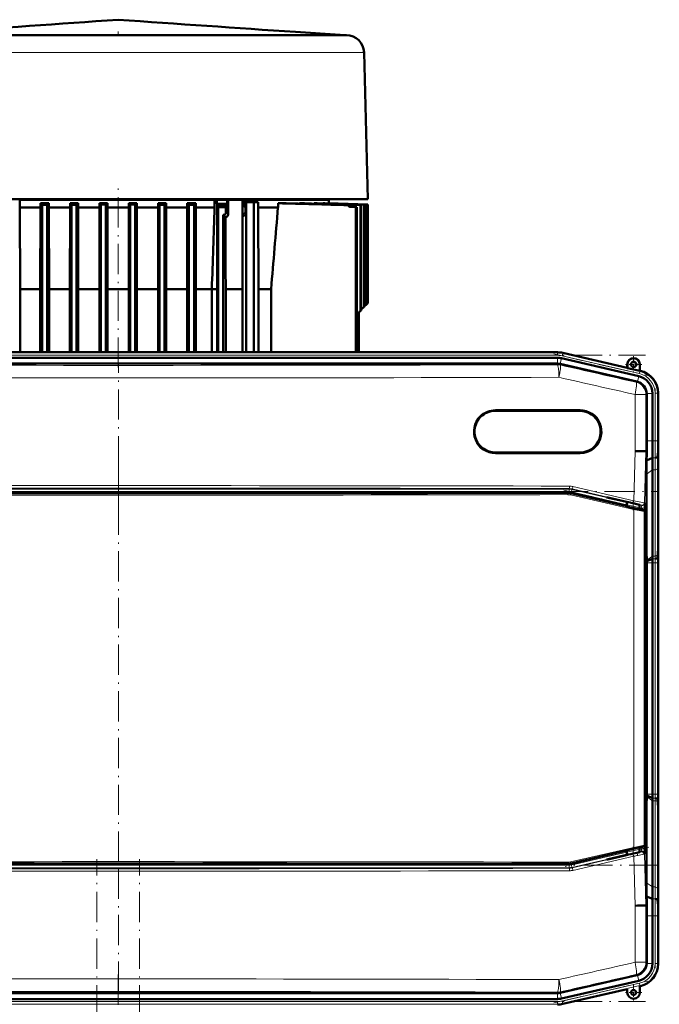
# Model space of a CAD drawing. Extents: x -1976 to 2357, y -1746 to 636.
# Tile 6 of 55: x -1494 to -1241, y 246 to 636. Entities that reach past the tile are written whole.
import ezdxf

# ---------------------------------------------------------------- set-up
doc = ezdxf.new("R2010")
doc.units = 0
doc.linetypes.add('DASHDOT', pattern=[18.5, 12, -3, 0.5, -3])

msp = doc.modelspace()

# ---------------------------------------------------------------- linework, layer by layer
at = {"color": 7, "lineweight": 50}
for p, q in [((-1462.17, 630.19), (-1522.07, 630.19)), ((-1393.15, 630.19), (-1462.17, 630.19)), ((-1382.02, 630.19), (-1393.15, 630.19)), ((-1384.87, 631.5), (-1365.19, 630.19)), ((-1378.33, 630.19), (-1382.02, 630.19)), ((-1365.49, 630.19), (-1378.33, 630.19)), ((-1364.71, 630.19), (-1365.49, 630.19)), ((-1357.71, 623.37), (-1356.19, 565.19)), ((-1503.68, 565.19), (-1455.19, 565.19)), ((-1494.09, 564.99), (-1494.3, 564.99)), ((-1494.09, 561.99), (-1494.09, 564.99)), ((-1494.09, 564.99), (-1417.05, 564.99)), ((-1494.01, 529.62), (-1494.09, 561.99)), ((-1485.94, 561.99), (-1494.09, 561.99)), ((-1486.02, 529.62), (-1485.94, 561.99)), ((-1485.94, 561.99), (-1485.94, 563.62)), ((-1482.59, 563.62), (-1485.94, 563.62)), ((-1485.25, 562.98), (-1483.25, 562.99)), ((-1485.25, 562.98), (-1485.25, 504.54)), ((-1482.59, 563.62), (-1483.25, 562.99)), ((-1483.25, 562.99), (-1483.25, 504.54)), ((-1482.59, 561.99), (-1482.59, 563.62)), ((-1482.52, 529.62), (-1482.59, 561.99)), ((-1474.22, 561.99), (-1482.59, 561.99)), ((-1474.29, 529.62), (-1474.22, 561.99)), ((-1474.22, 561.99), (-1474.22, 563.62)), ((-1474.22, 563.62), (-1473.62, 563.04)), ((-1471.05, 563.62), (-1474.22, 563.62)), ((-1473.62, 563.04), (-1471.62, 563.05)), ((-1473.62, 563.04), (-1473.62, 504.54)), ((-1471.05, 563.62), (-1471.62, 563.05)), ((-1471.62, 563.05), (-1471.62, 504.54)), ((-1471.05, 561.99), (-1471.05, 563.62)), ((-1470.97, 529.62), (-1471.05, 561.99)), ((-1462.55, 561.99), (-1471.05, 561.99)), ((-1462.57, 550.66), (-1462.55, 561.99)), ((-1462.55, 563.62), (-1462, 563.08)), ((-1462.55, 561.99), (-1462.55, 563.62)), ((-1459.46, 563.62), (-1462.55, 563.62)), ((-1462, 563.08), (-1460, 563.08)), ((-1462, 563.08), (-1462, 504.54)), ((-1459.46, 563.62), (-1460, 563.08)), ((-1460, 563.08), (-1460, 504.54)), ((-1459.46, 561.99), (-1459.46, 563.62)), ((-1459.43, 550.66), (-1459.46, 561.99)), ((-1450.92, 561.99), (-1459.46, 561.99)), ((-1455.19, 565.19), (-1406.69, 565.19)), ((-1450.99, 529.62), (-1450.92, 561.99)), ((-1450.92, 563.62), (-1450.37, 563.08)), ((-1450.92, 561.99), (-1450.92, 563.62)), ((-1447.82, 563.62), (-1450.92, 563.62)), ((-1450.37, 563.08), (-1448.37, 563.08)), ((-1450.37, 563.08), (-1450.37, 504.54)), ((-1447.82, 563.62), (-1448.37, 563.08)), ((-1448.37, 563.08), (-1448.37, 504.54)), ((-1447.82, 561.99), (-1447.82, 563.62)), ((-1447.75, 529.62), (-1447.82, 561.99)), ((-1439.33, 561.99), (-1447.82, 561.99)), ((-1439.35, 550.66), (-1439.33, 561.99)), ((-1439.33, 563.62), (-1438.75, 563.05)), ((-1439.33, 561.99), (-1439.33, 563.62)), ((-1436.15, 563.62), (-1439.33, 563.62)), ((-1438.75, 563.05), (-1438.75, 504.54)), ((-1438.75, 563.05), (-1436.75, 563.04)), ((-1436.15, 563.62), (-1436.75, 563.04)), ((-1436.75, 563.04), (-1436.75, 504.54)), ((-1436.15, 561.99), (-1436.15, 563.62)), ((-1436.13, 550.66), (-1436.15, 561.99)), ((-1427.78, 561.99), (-1436.15, 561.99)), ((-1427.81, 550.66), (-1427.78, 561.99)), ((-1427.78, 563.62), (-1427.12, 562.99)), ((-1427.78, 561.99), (-1427.78, 563.62)), ((-1424.43, 563.62), (-1427.78, 563.62)), ((-1425.12, 562.98), (-1427.12, 562.99)), ((-1427.12, 562.99), (-1427.12, 504.54)), ((-1425.12, 562.98), (-1425.12, 504.54)), ((-1424.43, 561.99), (-1424.43, 563.62)), ((-1424.4, 550.66), (-1424.43, 561.99)), ((-1417, 561.99), (-1424.43, 561.99)), ((-1417.05, 564.99), (-1417, 561.99)), ((-1417.05, 564.99), (-1416.2, 564.99)), ((-1416.2, 564.99), (-1416.07, 564.99)), ((-1416.07, 564.99), (-1416.07, 563.43)), ((-1416.07, 564.99), (-1411.92, 564.99)), ((-1416.07, 563.43), (-1415.6, 563)), ((-1411.92, 563.36), (-1416.07, 563.43)), ((-1412.37, 562.97), (-1415.6, 563)), ((-1415.57, 562.15), (-1415.5, 562.08)), ((-1412.47, 562.08), (-1415.5, 562.08)), ((-1415.5, 562.08), (-1415.5, 504.54)), ((-1412.47, 562.08), (-1412.4, 562.15)), ((-1412.47, 560.02), (-1412.47, 562.08)), ((-1411.92, 563.36), (-1411.92, 564.99)), ((-1411.92, 564.99), (-1411.62, 564.99)), ((-1411.62, 564.99), (-1405.89, 564.99)), ((-1411.62, 564.99), (-1411.6, 559.15)), ((-1406.69, 565.19), (-1388.19, 565.19)), ((-1405.89, 564.99), (-1405.91, 559.03)), ((-1405.89, 564.99), (-1405.51, 564.99)), ((-1405.51, 564.99), (-1405.51, 563.29)), ((-1405.51, 564.99), (-1401.23, 564.99)), ((-1405.51, 563.29), (-1405.25, 563.29)), ((-1405.25, 563.99), (-1404.4, 563.99)), ((-1405.25, 563.99), (-1405.25, 563.29)), ((-1405.03, 562.17), (-1404.54, 562.17)), ((-1405.03, 562.17), (-1404.98, 562.12)), ((-1404.54, 562.17), (-1404.41, 562.09)), ((-1404.41, 562.09), (-1404.41, 559.09)), ((-1404.4, 563.99), (-1404.4, 504.54)), ((-1401.4, 563.99), (-1404.4, 563.99)), ((-1401.4, 563.99), (-1401.4, 504.54)), ((-1399.72, 563.99), (-1401.4, 563.99)), ((-1401.23, 564.99), (-1401.23, 563.99)), ((-1400.8, 564.99), (-1401.23, 564.99)), ((-1400.8, 563.99), (-1400.8, 564.99)), ((-1400.8, 564.99), (-1371.69, 564.99)), ((-1399.72, 561.99), (-1399.72, 563.99)), ((-1399.57, 529.62), (-1399.72, 561.99)), ((-1391.83, 561.99), (-1399.72, 561.99)), ((-1391.83, 561.99), (-1391.83, 563.62)), ((-1388.56, 563.62), (-1391.83, 563.62)), ((-1388.19, 565.19), (-1375.99, 565.19)), ((-1383.33, 563.47), (-1383.33, 563.62)), ((-1381.3, 563.62), (-1383.33, 563.62)), ((-1377.56, 563.51), (-1377.56, 563.62)), ((-1376.31, 563.62), (-1377.56, 563.62)), ((-1375.99, 565.19), (-1367.97, 565.19)), ((-1374.69, 565.19), (-1374.69, 564.99)), ((-1356.75, 563.04), (-1373.89, 563.62)), ((-1373.89, 563.54), (-1373.89, 563.62)), ((-1373.21, 563.62), (-1373.89, 563.62)), ((-1356.64, 563.05), (-1373.21, 563.62)), ((-1356.26, 563.08), (-1372.01, 563.62)), ((-1372.01, 563.58), (-1372.01, 563.62)), ((-1371.8, 563.62), (-1372.01, 563.62)), ((-1356.23, 563.08), (-1371.8, 563.62)), ((-1371.69, 563.62), (-1371.69, 564.99)), ((-1367.97, 565.19), (-1361.64, 565.19)), ((-1363.98, 562.85), (-1363.59, 562.88)), ((-1363.04, 562.15), (-1360.96, 562.08)), ((-1362.66, 562.15), (-1360.61, 562.08)), ((-1361.64, 565.19), (-1356.19, 565.19)), ((-1360.61, 562.08), (-1360.96, 562.08)), ((-1360.96, 562.08), (-1360.96, 504.54)), ((-1360.61, 562.08), (-1360.61, 504.54)), ((-1358.82, 562.9), (-1359.1, 562.88)), ((-1359.1, 562.88), (-1359.1, 521.02)), ((-1358.82, 562.9), (-1358.82, 521.07)), ((-1357.7, 562.98), (-1357.5, 562.99)), ((-1357.7, 562.98), (-1357.7, 522.58)), ((-1357.5, 562.99), (-1357.5, 522.77)), ((-1356.75, 563.04), (-1356.64, 563.05)), ((-1356.75, 563.04), (-1356.75, 523.52)), ((-1356.64, 563.05), (-1356.64, 523.64)), ((-1356.26, 563.08), (-1356.23, 563.08)), ((-1356.26, 563.08), (-1356.26, 524.01)), ((-1356.23, 563.08), (-1356.23, 524.05)), ((-1356.23, 563.08), (-1356.23, 524.05)), ((-1412.64, 558.17), (-1413.5, 559.02)), ((-1413.5, 504.54), (-1413.5, 559.02)), ((-1412.81, 559.27), (-1412.76, 559.31)), ((-1412.64, 558.17), (-1412.59, 538.54)), ((-1411.9, 558.44), (-1411.95, 558.4)), ((-1405.96, 529.62), (-1405.84, 558.68)), ((-1462.57, 550.66), (-1462.57, 504.54)), ((-1459.43, 550.66), (-1459.43, 504.54)), ((-1439.35, 550.66), (-1439.35, 504.54)), ((-1436.13, 550.66), (-1436.13, 504.54)), ((-1427.81, 550.66), (-1427.81, 504.54)), ((-1424.4, 550.66), (-1424.4, 504.54)), ((-1486.02, 529.62), (-1494.01, 529.62)), ((-1494.01, 529.62), (-1494.01, 504.54)), ((-1486.02, 529.62), (-1486.02, 504.54)), ((-1474.29, 529.62), (-1482.52, 529.62)), ((-1482.52, 529.62), (-1482.52, 504.54)), ((-1474.29, 529.62), (-1474.29, 504.54)), ((-1462.57, 529.62), (-1470.97, 529.62)), ((-1470.97, 529.62), (-1470.97, 504.54)), ((-1450.99, 529.62), (-1459.43, 529.62)), ((-1450.99, 529.62), (-1450.99, 504.54)), ((-1439.35, 529.62), (-1447.75, 529.62)), ((-1447.75, 529.62), (-1447.75, 504.54)), ((-1427.81, 529.62), (-1436.13, 529.62)), ((-1418.11, 529.62), (-1424.4, 529.62)), ((-1418.11, 529.62), (-1418.11, 504.54)), ((-1412.54, 529.62), (-1412.54, 529.59)), ((-1405.96, 529.62), (-1412.54, 529.62)), ((-1412.54, 504.54), (-1412.54, 529.59)), ((-1405.96, 529.62), (-1405.96, 504.54)), ((-1394.58, 529.62), (-1399.57, 529.62)), ((-1399.57, 529.62), (-1399.57, 504.54)), ((-1394.58, 529.62), (-1394.58, 504.54)), ((-1356.75, 523.52), (-1357.5, 522.77)), ((-1356.75, 523.52), (-1356.64, 523.64)), ((-1356.26, 524.01), (-1356.64, 523.64)), ((-1356.26, 524.01), (-1356.24, 524.03)), ((-1356.24, 524.03), (-1356.23, 524.05)), ((-1359.79, 520.07), (-1359.79, 504.54)), ((-1357.7, 522.58), (-1358.82, 521.45)), ((-1358.82, 521.45), (-1358.82, 521.07)), ((-1357.7, 522.58), (-1357.5, 522.77)), ((-1281.06, 504.54), (-1629.12, 504.54)), ((-1296.05, 504.54), (-1608.85, 504.54)), ((-1296.05, 504.54), (-1281.06, 504.54)), ((-1278.98, 504.3), (-1253.4, 498.4)), ((-1278.98, 504.3), (-1253.4, 498.4)), ((-1629.09, 500.07), (-1281.08, 500.07)), ((-1296.05, 502.36), (-1608.85, 502.36)), ((-1296.05, 502.36), (-1281.06, 502.36)), ((-1281.08, 500.07), (-1281.06, 500.07)), ((-1249.58, 492.93), (-1279.96, 499.94)), ((-1279.47, 502.17), (-1248.9, 495.12)), ((-1253.4, 498.4), (-1253.4, 499.74)), ((-1253.33, 498.31), (-1253.33, 499.74)), ((-1248.47, 499.74), (-1248.47, 497.19)), ((-1248.4, 499.74), (-1248.4, 497.24)), ((-1253.33, 498.31), (-1253.4, 498.4)), ((-1253.33, 498.31), (-1248.47, 497.19)), ((-1248.47, 497.19), (-1248.4, 497.24)), ((-1248.4, 497.24), (-1248.21, 497.2)), ((-1245.71, 488.06), (-1245.71, 488.23)), ((-1245.71, 488.06), (-1245.71, 469.43)), ((-1243.42, 488.23), (-1243.42, 469.43)), ((-1241.24, 488.43), (-1241.24, 469.43)), ((-1241.24, 488.23), (-1241.24, 469.43)), ((-1305.71, 481.33), (-1272.21, 481.33)), ((-1272.21, 464.83), (-1305.71, 464.83)), ((-1246.38, 465.3), (-1246.03, 465.3)), ((-1245.7, 465.29), (-1246.03, 465.3)), ((-1241.21, 465.29), (-1241.38, 463.1)), ((-1243.38, 462.7), (-1245.76, 461.71)), ((-1241.24, 462.36), (-1241.24, 428.22)), ((-1241.24, 462.36), (-1241.24, 428.22)), ((-1243.42, 457.94), (-1243.42, 423.8)), ((-1245.81, 425.29), (-1245.81, 456.25)), ((-1276.98, 448.82), (-1633.19, 448.82)), ((-1275.85, 448.69), (-1253.53, 443.54)), ((-1254.29, 445.36), (-1261.54, 447.04)), ((-1261.15, 447.04), (-1261.54, 447.04)), ((-1261.15, 447.04), (-1254.29, 445.46)), ((-1254.29, 445.46), (-1252.87, 445.12)), ((-1254.29, 445.36), (-1254.29, 445.46)), ((-1253.53, 445.19), (-1254.29, 445.36)), ((-1253.53, 445.28), (-1253.53, 443.46)), ((-1252.87, 445.12), (-1252.17, 444.96)), ((-1252.17, 444.96), (-1252.02, 444.93)), ((-1252.02, 444.93), (-1251.04, 444.71)), ((-1248.54, 444.1), (-1248.54, 442.31)), ((-1248.54, 442.39), (-1248.43, 442.36)), ((-1248.43, 442.36), (-1247.85, 442.21)), ((-1247.85, 442.21), (-1246.83, 441.98)), ((-1246.46, 443.02), (-1246.5, 441.71)), ((-1246.45, 441.49), (-1246.45, 309.11)), ((-1246.45, 425.3), (-1245.81, 425.29)), ((-1245.72, 422.17), (-1245.81, 425.29)), ((-1245.71, 421.75), (-1245.72, 422.17)), ((-1243.43, 422.7), (-1245.71, 421.75)), ((-1245.71, 421.15), (-1245.71, 421.75)), ((-1241.26, 425.29), (-1241.43, 423.1)), ((-1245.71, 329.43), (-1245.71, 421.15)), ((-1243.42, 421.15), (-1243.42, 329.43)), ((-1241.24, 421.15), (-1241.24, 329.43)), ((-1241.24, 421.15), (-1241.24, 329.43)), ((-1245.72, 328.41), (-1245.81, 325.28)), ((-1245.71, 328.83), (-1245.72, 328.41)), ((-1245.71, 329.43), (-1245.71, 328.83)), ((-1243.43, 327.88), (-1245.71, 328.83)), ((-1246.45, 325.28), (-1245.81, 325.28)), ((-1245.81, 325.28), (-1245.81, 294.32)), ((-1243.42, 292.64), (-1243.42, 326.78)), ((-1241.26, 325.29), (-1241.43, 327.48)), ((-1241.24, 288.22), (-1241.24, 322.36)), ((-1241.24, 288.22), (-1241.24, 322.36)), ((-1247.85, 308.38), (-1248.43, 308.23)), ((-1246.83, 308.62), (-1247.85, 308.38)), ((-1246.46, 307.56), (-1246.5, 308.89)), ((-1253.53, 307.06), (-1275.85, 301.9)), ((-1254.29, 305.21), (-1261.54, 303.54)), ((-1261.15, 303.54), (-1254.29, 305.12)), ((-1254.29, 305.12), (-1252.87, 305.45)), ((-1253.53, 305.39), (-1254.29, 305.21)), ((-1254.29, 305.21), (-1254.29, 305.12)), ((-1253.53, 307.13), (-1253.53, 305.3)), ((-1252.87, 305.45), (-1252.17, 305.62)), ((-1252.17, 305.62), (-1252.02, 305.64)), ((-1252.02, 305.64), (-1251.04, 305.87)), ((-1248.54, 306.48), (-1248.54, 308.28)), ((-1248.43, 308.23), (-1248.54, 308.21)), ((-1633.19, 301.77), (-1276.98, 301.77)), ((-1261.15, 303.54), (-1261.54, 303.54)), ((-1243.38, 287.88), (-1245.76, 288.87)), ((-1245.76, 288.87), (-1245.73, 287.1)), ((-1246.03, 285.28), (-1246.38, 285.27)), ((-1245.7, 285.29), (-1246.03, 285.28)), ((-1245.73, 287.1), (-1245.7, 285.29)), ((-1241.21, 285.29), (-1241.38, 287.48)), ((-1245.71, 262.52), (-1245.71, 281.15)), ((-1243.42, 262.35), (-1243.42, 281.15)), ((-1241.24, 262.14), (-1241.24, 281.15)), ((-1241.24, 262.34), (-1241.24, 281.15)), ((-1245.71, 262.52), (-1245.71, 262.35)), ((-1249.58, 257.65), (-1279.96, 250.64)), ((-1279.47, 248.4), (-1248.9, 255.46)), ((-1629.09, 250.51), (-1281.08, 250.51)), ((-1281.08, 250.51), (-1281.06, 250.51)), ((-1278.98, 246.28), (-1253.4, 252.18)), ((-1253.4, 252.18), (-1253.4, 250.83)), ((-1248.4, 253.33), (-1248.21, 253.38)), ((-1248.4, 250.83), (-1248.4, 253.33)), ((-1296.05, 248.22), (-1608.85, 248.22)), ((-1296.05, 248.22), (-1281.06, 248.22))]:
    msp.add_line(p, q, dxfattribs=at)
at = {"color": 7, "linetype": 'DASHDOT', "lineweight": 18, "ltscale": 0.039375}
msp.add_line((-1455.19, 631.63), (-1455.19, 630.06), dxfattribs=at)
at = {"color": 7, "lineweight": 18}
for p, q in [((-1490.94, 623.37), (-1533.31, 623.37)), ((-1470.91, 623.37), (-1490.94, 623.37)), ((-1424.68, 623.37), (-1470.91, 623.37)), ((-1377.07, 623.37), (-1424.68, 623.37)), ((-1360.56, 623.37), (-1377.07, 623.37)), ((-1358.24, 623.37), (-1360.56, 623.37)), ((-1357.71, 623.37), (-1358.24, 623.37)), ((-1416.2, 564.99), (-1416.24, 529.6)), ((-1415.57, 562.15), (-1412.4, 562.15)), ((-1405.07, 562.91), (-1404.59, 562.9)), ((-1404.98, 562.12), (-1404.98, 559.95)), ((-1363.04, 562.15), (-1362.66, 562.15)), ((-1411.6, 559.15), (-1412.47, 560.02)), ((-1404.98, 559.95), (-1405.91, 559.03)), ((-1412.59, 538.54), (-1412.58, 529.6)), ((-1416.24, 529.6), (-1416.24, 529.57)), ((-1416.24, 529.57), (-1416.24, 504.54)), ((-1412.58, 529.6), (-1412.58, 529.56)), ((-1412.58, 529.56), (-1412.58, 504.54)), ((-1629.12, 504.35), (-1281.06, 504.35)), ((-1281.06, 504.35), (-1281.06, 504.54)), ((-1281.06, 504.35), (-1281.06, 503.36)), ((-1279.02, 504.12), (-1279.24, 503.15)), ((-1279.02, 504.12), (-1278.98, 504.3)), ((-1279.02, 504.12), (-1248.39, 497.05)), ((-1629.12, 503.36), (-1281.06, 503.36)), ((-1281.13, 499.64), (-1281.08, 500.07)), ((-1281.06, 500.07), (-1281.06, 502.36)), ((-1279.96, 499.94), (-1280.01, 499.51)), ((-1279.98, 499.94), (-1279.47, 502.17)), ((-1279.24, 503.15), (-1248.62, 496.08)), ((-1253.33, 499.74), (-1253.4, 499.74)), ((-1248.47, 499.74), (-1248.4, 499.74)), ((-1248.39, 497.05), (-1248.62, 496.08)), ((-1248.39, 497.05), (-1248.21, 497.2)), ((-1249.91, 492.67), (-1249.58, 492.93)), ((-1249.41, 492.88), (-1248.9, 495.12)), ((-1250.33, 465.36), (-1250.33, 487.8)), ((-1246.03, 487.8), (-1250.33, 487.8)), ((-1245.71, 488.06), (-1246.03, 487.8)), ((-1246.03, 487.8), (-1246.03, 465.3)), ((-1245.71, 488.23), (-1243.42, 488.23)), ((-1242.42, 488.29), (-1242.42, 469.43)), ((-1242.42, 488.29), (-1241.42, 488.29)), ((-1241.24, 488.43), (-1241.42, 488.29)), ((-1241.42, 488.29), (-1241.42, 469.43)), ((-1272.15, 481.83), (-1305.66, 481.83)), ((-1245.71, 469.43), (-1243.42, 469.43)), ((-1243.42, 469.43), (-1242.42, 469.43)), ((-1241.42, 469.43), (-1242.42, 469.43)), ((-1241.42, 469.43), (-1241.24, 469.43)), ((-1250.85, 445.74), (-1250.33, 465.36)), ((-1246.03, 465.3), (-1246.57, 444.86)), ((-1305.66, 464.33), (-1272.15, 464.33)), ((-1242.38, 462.7), (-1243.38, 462.7)), ((-1243.42, 457.94), (-1245.81, 456.25)), ((-1242.42, 457.94), (-1243.42, 457.94)), ((-1242.42, 457.94), (-1242.42, 423.8)), ((-1241.42, 458.62), (-1241.42, 424.48)), ((-1633.72, 450.31), (-1276.45, 450.31)), ((-1276.45, 449.31), (-1633.72, 449.31)), ((-1277, 448.61), (-1276.98, 448.82)), ((-1276.45, 450.31), (-1276.43, 450.52)), ((-1276.45, 449.31), (-1276.45, 450.31)), ((-1275.55, 449.2), (-1275.33, 450.18)), ((-1253.53, 444.12), (-1275.55, 449.2)), ((-1275.31, 450.39), (-1275.33, 450.18)), ((-1275.33, 450.18), (-1253.53, 445.14)), ((-1251.21, 444.77), (-1275.31, 450.39)), ((-1274.96, 451.36), (-1250.85, 445.74)), ((-1250.8, 442.26), (-1275.93, 448)), ((-1275.85, 448.69), (-1275.87, 448.49)), ((-1275.87, 448.49), (-1250.76, 442.75)), ((-1250.8, 308.33), (-1250.8, 442.26)), ((-1248.54, 443.99), (-1247.67, 443.79)), ((-1247.89, 442.82), (-1248.54, 442.97)), ((-1247.89, 442.82), (-1247.67, 443.79)), ((-1247.67, 443.79), (-1247.79, 443.91)), ((-1246.89, 441.93), (-1246.83, 441.98)), ((-1246.57, 444.86), (-1246.44, 444.74)), ((-1246.45, 441.49), (-1246.5, 441.44)), ((-1246.5, 441.44), (-1246.5, 309.15)), ((-1243.42, 423.8), (-1245.72, 422.17)), ((-1242.43, 422.7), (-1243.43, 422.7)), ((-1242.42, 423.8), (-1243.42, 423.8)), ((-1241.26, 425.29), (-1241.21, 425.29)), ((-1243.42, 421.15), (-1245.71, 421.15)), ((-1242.42, 421.15), (-1243.42, 421.15)), ((-1242.42, 421.15), (-1241.42, 421.15)), ((-1242.42, 421.15), (-1242.42, 329.43)), ((-1241.24, 421.15), (-1241.42, 421.15)), ((-1241.42, 421.15), (-1241.42, 329.43)), ((-1243.42, 326.78), (-1245.72, 328.41)), ((-1243.42, 329.43), (-1245.71, 329.43)), ((-1242.43, 327.88), (-1243.43, 327.88)), ((-1242.42, 329.43), (-1243.42, 329.43)), ((-1242.42, 329.43), (-1241.42, 329.43)), ((-1241.24, 329.43), (-1241.42, 329.43)), ((-1242.42, 326.78), (-1243.42, 326.78)), ((-1242.42, 292.64), (-1242.42, 326.78)), ((-1241.42, 291.96), (-1241.42, 326.1)), ((-1241.21, 325.29), (-1241.26, 325.29)), ((-1275.93, 302.6), (-1250.8, 308.33)), ((-1246.83, 308.62), (-1246.89, 308.66)), ((-1246.5, 309.15), (-1246.45, 309.11)), ((-1250.76, 307.85), (-1275.87, 302.11)), ((-1275.55, 301.37), (-1253.53, 306.46)), ((-1253.53, 305.43), (-1275.33, 300.4)), ((-1275.31, 300.19), (-1251.21, 305.81)), ((-1250.85, 304.84), (-1274.96, 299.22)), ((-1250.33, 285.22), (-1250.85, 304.84)), ((-1248.54, 307.61), (-1247.89, 307.76)), ((-1247.67, 306.79), (-1248.54, 306.59)), ((-1247.89, 307.76), (-1247.67, 306.79)), ((-1247.79, 306.67), (-1247.67, 306.79)), ((-1246.44, 305.84), (-1246.57, 305.72)), ((-1246.57, 305.72), (-1246.03, 285.28)), ((-1633.72, 301.27), (-1276.45, 301.27)), ((-1276.98, 301.77), (-1277, 301.98)), ((-1276.45, 301.27), (-1276.45, 300.27)), ((-1275.85, 301.9), (-1275.87, 302.11)), ((-1275.55, 301.37), (-1275.33, 300.4)), ((-1276.45, 300.27), (-1633.72, 300.27)), ((-1276.45, 300.27), (-1276.43, 300.06)), ((-1275.31, 300.19), (-1275.33, 300.4)), ((-1243.42, 292.64), (-1245.81, 294.32)), ((-1242.42, 292.64), (-1243.42, 292.64)), ((-1250.33, 262.78), (-1250.33, 285.22)), ((-1246.03, 285.28), (-1246.03, 262.78)), ((-1242.38, 287.88), (-1243.38, 287.88)), ((-1245.71, 281.15), (-1243.42, 281.15)), ((-1243.42, 281.15), (-1242.42, 281.15)), ((-1241.42, 281.15), (-1242.42, 281.15)), ((-1242.42, 262.29), (-1242.42, 281.15)), ((-1241.42, 281.15), (-1241.24, 281.15)), ((-1241.42, 262.29), (-1241.42, 281.15)), ((-1250.33, 262.78), (-1246.03, 262.78)), ((-1245.71, 262.52), (-1246.03, 262.78)), ((-1245.71, 262.35), (-1243.42, 262.35)), ((-1241.42, 262.29), (-1242.42, 262.29)), ((-1241.42, 262.29), (-1241.24, 262.14)), ((-1249.91, 257.91), (-1249.58, 257.65)), ((-1249.41, 257.7), (-1248.9, 255.46)), ((-1279.24, 247.43), (-1248.62, 254.5)), ((-1248.62, 254.5), (-1248.39, 253.53)), ((-1281.13, 250.94), (-1281.08, 250.51)), ((-1281.06, 250.51), (-1281.06, 248.22)), ((-1279.96, 250.64), (-1280.01, 251.07)), ((-1279.98, 250.64), (-1279.47, 248.4)), ((-1279.02, 246.46), (-1248.39, 253.53)), ((-1248.21, 253.38), (-1248.39, 253.53)), ((-1629.12, 247.22), (-1281.06, 247.22)), ((-1629.12, 246.22), (-1281.06, 246.22)), ((-1281.06, 246.22), (-1281.06, 247.22)), ((-1281.06, 246.22), (-1281.06, 246.04)), ((-1279.02, 246.46), (-1279.24, 247.43)), ((-1279.02, 246.46), (-1278.98, 246.28))]:
    msp.add_line(p, q, dxfattribs=at)
at = {"color": 7, "linetype": 'DASHDOT', "lineweight": 18}
for p, q in [((-1455.19, 498.47), (-1455.19, 571.25)), ((-1282.56, 503.91), (-1245.3, 495.31)), ((-1663.92, 503.36), (-1246.25, 503.36)), ((-1455.09, 440.85), (-1455.09, 499.53)), ((-1242.42, 490.17), (-1242.42, 467.55)), ((-1455.08, 462.68), (-1455.08, 287.92)), ((-1669.45, 449.31), (-1240.73, 449.31)), ((-1278.58, 449.9), (-1244.87, 442.12)), ((-1242.42, 430.32), (-1242.42, 320.26)), ((-1455.09, 251.05), (-1455.09, 309.73)), ((-1244.87, 308.46), (-1278.58, 300.68)), ((-1240.73, 301.27), (-1669.45, 301.27)), ((-1463.69, -387.29), (-1463.69, 303.61)), ((-1446.69, -387.29), (-1446.69, 303.61)), ((-1242.42, 283.03), (-1242.42, 260.4)), ((-1455.19, 257.9), (-1455.19, -137.68)), ((-1282.56, 246.66), (-1245.3, 255.27)), ((-1663.92, 247.22), (-1246.25, 247.22))]:
    msp.add_line(p, q, dxfattribs=at)
at = {"color": 7, "linetype": 'DASHDOT', "lineweight": 18, "ltscale": 0.1625}
for p, q in [((-1247.65, 499.74), (-1254.15, 499.74)), ((-1250.9, 502.99), (-1250.9, 496.49)), ((-1250.9, 254.08), (-1250.9, 247.58)), ((-1247.65, 250.83), (-1254.15, 250.83))]:
    msp.add_line(p, q, dxfattribs=at)
at = {"color": 7, "linetype": 'DASHDOT', "lineweight": 18, "ltscale": 0.08985}
msp.add_line((-1251.03, 445.58), (-1251.03, 441.98), dxfattribs=at)
at = {"color": 7, "linetype": 'DASHDOT', "lineweight": 18, "ltscale": 0.019627}
msp.add_line((-1251.04, 444.77), (-1251.04, 443.99), dxfattribs=at)
at = {"color": 7, "linetype": 'DASHDOT', "lineweight": 18, "ltscale": 0.089713}
msp.add_line((-1251.03, 308.59), (-1251.03, 305), dxfattribs=at)
at = {"color": 7, "linetype": 'DASHDOT', "lineweight": 18, "ltscale": 0.019614}
msp.add_line((-1251.04, 305.81), (-1251.04, 306.59), dxfattribs=at)
at = {"color": 7, "lineweight": 50}
for points in [[(-1415.57, 562.15), (-1415.57, 562.16), (-1415.57, 562.16), (-1415.58, 562.17), (-1415.59, 562.29), (-1415.6, 563)], [(-1412.37, 562.97), (-1412.39, 562.24), (-1412.4, 562.17), (-1412.4, 562.16), (-1412.4, 562.15)], [(-1405.03, 562.17), (-1405.05, 562.75), (-1405.06, 562.89), (-1405.06, 562.9), (-1405.07, 562.91), (-1405.07, 562.91)], [(-1404.41, 562.09), (-1404.95, 562.11), (-1404.98, 562.12), (-1404.98, 562.12), (-1404.98, 562.12)], [(-1404.59, 562.9), (-1404.59, 562.9), (-1404.58, 562.9), (-1404.58, 562.88), (-1404.56, 562.77), (-1404.54, 562.17)], [(-1416.24, 529.57), (-1416.24, 529.58), (-1416.27, 529.58), (-1416.99, 529.61), (-1418.11, 529.62)], [(-1253.53, 443.46), (-1253.52, 443.46), (-1253.52, 443.46), (-1253.49, 443.45), (-1253.13, 443.34), (-1250.12, 442.63), (-1248.58, 442.31), (-1248.54, 442.31), (-1248.54, 442.31), (-1248.54, 442.31)], [(-1251.04, 444.71), (-1249.58, 444.36), (-1248.62, 444.12), (-1248.45, 444.07), (-1248.43, 444.06), (-1248.43, 444.06)], [(-1248.43, 444.06), (-1248.43, 444.06), (-1248.44, 444.06), (-1248.44, 444.06), (-1248.54, 444.07)], [(-1250.48, 307.88), (-1252.63, 307.37), (-1253.43, 307.17), (-1253.52, 307.14), (-1253.52, 307.13), (-1253.53, 307.13)], [(-1251.04, 305.87), (-1249.58, 306.22), (-1248.62, 306.46), (-1248.45, 306.51), (-1248.43, 306.52), (-1248.43, 306.52)], [(-1248.54, 308.28), (-1248.54, 308.29), (-1248.54, 308.29), (-1248.55, 308.29), (-1248.65, 308.27), (-1249.5, 308.1), (-1250.48, 307.88)], [(-1248.43, 306.52), (-1248.43, 306.52), (-1248.44, 306.52), (-1248.44, 306.52), (-1248.54, 306.51)]]:
    msp.add_lwpolyline(points, dxfattribs=at)
at = {"color": 7, "lineweight": 18}
for points in [[(-1250.85, 445.74), (-1247.41, 445.06), (-1246.62, 444.88), (-1246.58, 444.86), (-1246.57, 444.86)], [(-1247.79, 443.91), (-1247.8, 443.91), (-1247.81, 443.92), (-1247.93, 443.96), (-1249.61, 444.39), (-1251.21, 444.77)], [(-1246.5, 441.44), (-1246.5, 441.44), (-1246.52, 441.44), (-1246.61, 441.45), (-1247.37, 441.58), (-1250.8, 442.26)], [(-1250.76, 442.75), (-1248.46, 442.24), (-1247.08, 441.95), (-1246.91, 441.93), (-1246.89, 441.93), (-1246.89, 441.93), (-1246.89, 441.93)], [(-1250.8, 308.33), (-1247.3, 309.03), (-1246.63, 309.14), (-1246.53, 309.15), (-1246.51, 309.15), (-1246.5, 309.15), (-1246.5, 309.15)], [(-1246.89, 308.66), (-1246.89, 308.66), (-1246.9, 308.66), (-1246.98, 308.66), (-1247.63, 308.54), (-1250.76, 307.85)], [(-1248.07, 306.58), (-1247.83, 306.65), (-1247.8, 306.67), (-1247.79, 306.67)], [(-1246.57, 305.72), (-1246.58, 305.72), (-1246.62, 305.7), (-1246.92, 305.63)]]:
    msp.add_lwpolyline(points, dxfattribs=at)
at = {"color": 7, "lineweight": 50}
for centre, radius in [((-1250.9, 499.74), 1.07), ((-1250.9, 499.74), 1), ((-1250.9, 250.83), 1)]:
    msp.add_circle(centre, radius, dxfattribs=at)
for centre, radius, start, end in [((-3062.52, 23357.89), 22778.31, 273.869095, 274.0464), ((152.15, 23357.88), 22778.29, 265.953602, 266.130907), ((-1364.71, 623.19), 7, 1.4997, 89.9999), ((-1528.32, 517.49), 62.64, 46.5615, 47.4288), ((-1382.06, 517.5), 62.63, 132.5713, 133.4387), ((-3519.63, 616.92), 2103.35, 358.06212, 358.50337), ((-1389.13, 537), 34.84, 130.8314, 131.8188), ((-1428.81, 536.36), 35.62, 48.1965, 49.1378), ((-1433.38, 514.91), 55.96, 59.0315, 59.8209), ((-19245.46, 2060.39), 17916.39, 355.098684, 355.20257), ((-1582.89, -6794.46), 7360.56, 88.295706, 88.512572), ((-1680.86, -9597.9), 10165.73, 88.211558, 88.352349), ((-1724.16, -10961.8), 11530.47, 88.185672, 88.30615), ((-1937.43, -17062.08), 17634.47, 88.119733, 88.19281), ((-2022.9, -19555.97), 20129.94, 88.106292, 88.162852), ((-2609.41, -36337.42), 36921.64, 88.056889, 88.086102), ((-1363.02, 563.17), 1.02, 198.5885, 268.427), ((-1362.63, 563.16), 1.01, 196.4462, 268.1528), ((-1413.47, 560.03), 1, 268.3731, 310.8572), ((-1413.46, 560.02), 0.992, 314.8419, 0.0218), ((-1412.6, 559.18), 1.01, 267.2986, 309.7705), ((-1412.57, 559.14), 0.97, 313.9221, 0.2128), ((-1404.87, 559.03), 1.04, 179.877, 199.6462), ((-1403.99, 560), 0.992, 182.6652, 232.3799), ((-1407.44, 565.16), 6.78, 291.467, 296.5587), ((-1403.95, 560.04), 1.05, 231.8345, 243.9166), ((-2886.67, 595.12), 1470.02, 357.44615, 358.07719), ((26.63, 542), 1439.23, 180.13796, 180.49308), ((-1358.79, 520.07), 1, 92.1059, 180), ((-1281.06, 495.29), 9.25, 77.0008, 89.9996), ((-1281.06, 495.29), 9.25, 77.0007, 89.9996), ((-1281.06, 495.29), 7.06, 77.0006, 89.9996), ((-1250.9, 499.74), 2.5, 0, 180), ((-1250.9, 499.74), 2.43, 360, 180), ((-1250.48, 488.23), 9.25, 359.9943, 77.0057), ((-1250.23, 488.44), 8.99, 359.9916, 77.0084), ((-1250.71, 488.05), 5.01, 2.1031, 74.9072), ((-1250.48, 488.23), 7.06, 359.9966, 77.0032), ((-1305.71, 473.08), 8.25, 90, 134.9612), ((-1272.21, 473.08), 8.25, 314.9294, 90), ((-1305.71, 473.08), 8.25, 134.9699, 270), ((-553.22, 469.41), 692.49, 179.99805, 180.34055), ((-673.18, 469.29), 570.24, 179.9861, 180.6624), ((-893.65, 469.34), 347.59, 179.9856, 180.6685), ((-1272.21, 473.08), 8.25, 270, 314.9153), ((-1265.83, -741.44), 1206.9, 89.07649, 89.26402), ((-634.93, 452.45), 610.9, 178.79561, 179.13148), ((-1034.01, 462.11), 207.22, 179.1215, 179.9313), ((-854.35, 455.79), 391.46, 179.1331, 179.9319), ((-903.64, 457.54), 339.78, 179.1293, 179.9319), ((-1246.95, 441.49), 0.5, 359.998, 77.002), ((-1306.96, 444.55), 60.52, 358.5511, 0.1764), ((-1453.65, 428.46), 212.42, 359.1437, 359.9337), ((-1033.88, 428.47), 207.36, 180.0695, 180.8788), ((-1323.24, 423.89), 79.82, 359.1476, 359.9359), ((-1378.21, 421.18), 134.79, 359.9876, 0.6479), ((-1598.95, 421.23), 357.71, 359.9872, 0.6507), ((-894.16, 421.24), 347.08, 179.3309, 180.0147), ((-1378.21, 329.4), 134.79, 359.3521, 0.0124), ((-1323.24, 326.69), 79.82, 0.0641, 0.8524), ((-1598.95, 329.35), 357.71, 359.3493, 0.0128), ((-894.16, 329.34), 347.08, 179.9853, 180.6691), ((-1453.65, 322.11), 212.42, 0.0663, 0.8563), ((-1033.88, 322.11), 207.36, 179.1212, 179.9305), ((-1246.95, 309.11), 0.5, 282.998, 0.002), ((-1306.96, 306.03), 60.52, 359.8196, 1.4448), ((-854.35, 294.79), 391.46, 180.0681, 180.8669), ((-903.64, 293.04), 339.78, 180.0681, 180.8707), ((-1265.82, 1490.89), 1205.77, 270.73585, 270.92354), ((-553.22, 281.17), 692.49, 179.65945, 180.00195), ((-673.18, 281.29), 570.24, 179.3376, 180.0139), ((-1034.01, 288.47), 207.22, 180.0687, 180.8785), ((-893.65, 281.23), 347.59, 179.3315, 180.0144), ((-1250.71, 262.53), 5, 285.1029, 357.9073), ((-1250.48, 262.34), 7.06, 282.9968, 0.0034), ((-1250.23, 262.14), 8.99, 282.9916, 0.0084), ((-1250.9, 250.83), 2.5, 180, 360), ((-1281.06, 255.29), 7.06, 270.0004, 282.9994), ((-1281.06, 255.29), 9.25, 270.0004, 282.9992), ((-1281.06, 255.29), 9.25, 270.0004, 282.9993)]:
    msp.add_arc(centre, radius, start, end, dxfattribs=at)
at = {"color": 7, "lineweight": 18}
for centre, radius, start, end in [((-1412.52, 529.53), 0.071, 109.6377, 151.5737), ((-1281.06, 495.29), 9.06, 77.0008, 89.9996), ((-1455.09, 56148.68), 55649.31, 269.820896, 270.179106), ((-1281.06, 495.29), 8.06, 77.0006, 89.9996), ((11416.05, 56270.17), 57197.52, 257.175313, 257.206234), ((-1250.41, 488.29), 7.99, 359.9916, 77.0084), ((-1250.42, 488.29), 8.99, 359.9997, 77.0003), ((-1455.09, 56523.94), 56029.56, 269.821504, 270.178498), ((11454.58, 56628.24), 57560.09, 257.2175922, 257.2484236), ((-1305.66, 473.08), 8.75, 89.9957, 134.9539), ((-1272.15, 473.08), 8.75, 314.9196, 90.0213), ((-1305.67, 473.08), 8.75, 134.9606, 270.0213), ((-673.31, 469.29), 569.11, 179.986, 180.6637), ((-707.44, 469.3), 533.98, 179.9859, 180.6653), ((-1272.15, 473.08), 8.75, 269.9957, 314.9129), ((-903.28, 457.54), 339.14, 179.1277, 179.9318), ((-923.17, 458.24), 318.25, 179.1257, 179.9316), ((-1455.09, -83360.87), 83812.57, 89.8777831, 90.1222151), ((-1455.09, -83247.33), 83698.04, 89.8777011, 90.122297), ((-1276.45, 445.3), 5, 77.0066, 89.9934), ((-1276.45, 445.3), 4, 77.0047, 89.9953), ((-1276.44, 445.52), 5, 76.8528, 89.8509), ((-1276.32, 445.52), 5.99, 76.8712, 89.8909), ((-1455.08, 84233.88), 83785.95, 269.8781811, 270.1218207), ((-1455.08, 84176.97), 83728.55, 269.8781333, 270.1218617), ((-1276.99, 443.61), 5, 77.1098, 90.1116), ((-1276.93, 443.62), 4.49, 77.1108, 90.1395), ((-1247.44, 444.77), 2, 256.9951, 299.3366), ((-1247.44, 444.77), 0.999, 256.9181, 358.54), ((-1247, 441.44), 0.5, 0.0159, 76.9841), ((-1322.86, 423.89), 80.44, 359.1546, 359.9369), ((-1378.59, 421.17), 136.17, 359.9884, 0.642), ((-1342.69, 424.59), 101.27, 359.1557, 359.937), ((-1412.89, 421.18), 171.47, 359.9884, 0.6411), ((-1378.59, 329.4), 136.17, 359.358, 0.0116), ((-1322.86, 326.69), 80.44, 0.0631, 0.8454), ((-1412.89, 329.4), 171.47, 359.3589, 0.0116), ((-1342.69, 325.99), 101.27, 0.063, 0.8443), ((-1247, 309.15), 0.5, 283.0159, 359.9841), ((-1297.31, 503.49), 202.98, 283.1255, 283.506), ((-1307.78, 601.69), 302.27, 280.857, 281.1749), ((-1276.87, 418.64), 115.71, 283.48, 284.0366), ((-1268.05, 402.43), 99.08, 280.9623, 282.3111), ((-1257.24, 340.41), 35.05, 283.9245, 285.1673), ((-1247.44, 305.81), 2, 60.6635, 103.005), ((-1247.44, 305.81), 0.999, 1.46, 103.0819), ((-1455.08, -83483.28), 83785.95, 89.8781793, 90.1218189), ((-1455.08, -83426.38), 83728.55, 89.8781383, 90.1218667), ((-1276.99, 306.98), 5, 269.8884, 282.8902), ((-1276.93, 306.97), 4.49, 269.8605, 282.8892), ((-1276.45, 305.27), 4, 270.0047, 282.9953), ((-1455.09, 84111.45), 83812.57, 269.8777849, 270.1222169), ((-1455.09, 83997.91), 83698.04, 269.877703, 270.1222989), ((-1276.44, 305.06), 5, 270.1491, 283.1472), ((-1276.32, 305.05), 5.99, 270.1091, 283.1288), ((-903.28, 293.04), 339.14, 180.0682, 180.8723), ((-923.17, 292.33), 318.25, 180.0684, 180.8743), ((-673.31, 281.29), 569.11, 179.3363, 180.014), ((-707.44, 281.28), 533.98, 179.3347, 180.0141), ((11454.58, -55877.66), 57560.09, 102.7515764, 102.7824078), ((-1250.41, 262.29), 7.99, 282.9916, 0.0084), ((-1250.42, 262.29), 8.99, 282.9997, 0.0003), ((11416.05, -55519.59), 57197.52, 102.793766, 102.824687), ((-1455.09, -55773.36), 56029.56, 89.821502, 90.178496), ((-1455.09, -55398.11), 55649.31, 89.820894, 90.179104), ((-1281.06, 255.29), 8.06, 270.0004, 282.9994), ((-1281.06, 255.29), 9.06, 270.0004, 282.9992)]:
    msp.add_arc(centre, radius, start, end, dxfattribs=at)
at = {"color": 7, "lineweight": 50}
for centre, major_axis, ratio, start_param, end_param in [((-1403.03, 560.9), (-2.96, -2.13), 0.22535, 0.195744, 0.712597), ((-1281.08, 495.07), (4.97, -0.57), 0.999653, 1.457389, 1.679108), ((-1250.71, 488.06), (-3.11, 3.91), 0.999441, 5.34848, 5.384068), ((-1242.38, 463.11), (1, 0), 0.414186, 4.715241, 6.251123), ((-1276.98, 443.82), (4.97, -0.57), 0.999846, 1.457367, 1.684225), ((-1242.43, 423.12), (1, 0), 0.414343, 4.715179, 6.251104), ((-1242.43, 327.46), (1, 0), 0.414215, 0.032067, 1.567956), ((-1276.98, 306.77), (4.97, 0.57), 0.999846, 4.59896, 4.825818), ((-1242.38, 287.46), (1, 0), 0.414215, 0.032067, 1.567956), ((-1250.71, 262.52), (-3.11, -3.91), 0.999441, 0.899117, 0.934706), ((-1281.08, 255.51), (4.97, 0.57), 0.999653, 4.604077, 4.825796)]:
    msp.add_ellipse(centre, major_axis=major_axis, ratio=ratio, start_param=start_param, end_param=end_param, dxfattribs=at)
at = {"color": 7, "lineweight": 18}
for centre, major_axis, ratio, start_param, end_param in [((-1281.13, 494.64), (4.97, -0.57), 0.999653, 1.457389, 1.684204), ((-1281.13, 494.64), (0.02, -5), 0.119003, 1.570423, 3.115225), ((-1281.13, 494.64), (-1.11, -4.88), 0.116076, 1.597214, 3.115235), ((-1251.03, 487.8), (-1.11, -4.88), 0.136195, 1.601714, 3.115166), ((-1251.03, 487.8), (3.11, -3.91), 0.999441, 0.899117, 2.242476), ((-1305.71, 481.83), (0, -0.5), 0.101872, 0, 1.570796), ((-1272.21, 481.83), (0, 0.5), 0.124719, 3.141593, 4.712389), ((-1311.9, 479.27), (0.353, -0.354), 0.069254, 0.000014, 1.501741), ((-1305.71, 464.33), (0, 0.5), 0.101872, 4.712389, 6.283185), ((-1272.21, 464.33), (0, -0.5), 0.124719, 1.570796, 3.141593), ((-1266.03, 466.89), (0.353, -0.354), 0.091666, 1.479613, 3.141593), ((-1242.42, 458.65), (-1, 0), 0.707107, 1.570796, 3.106686), ((-1276.43, 451.52), (0, -1), 0.121885, 0.017584, 1.571058), ((-1275.08, 451.36), (-0.227, -0.974), 0.119647, 0.01758, 1.598677), ((-1277, 448.11), (0.001, -0.5), 0.121453, 1.570537, 3.124009), ((-1275.99, 448), (-0.111, -0.487), 0.119115, 1.598027, 3.124014), ((-1250.99, 445.74), (-0.227, -0.974), 0.135666, 0.017616, 1.602449), ((-1250.87, 442.26), (-0.111, -0.487), 0.135841, 1.601805, 3.123976), ((-1247.57, 444.88), (0.682, 0.732), 0.99939, 3.664878, 5.435811), ((-1242.42, 424.51), (-1, 0), 0.707107, 1.570796, 3.106686), ((-1242.42, 326.07), (-1, 0), 0.707107, 3.176499, 4.712389), ((-1250.87, 308.33), (0.111, -0.487), 0.135841, 0.017617, 1.539787), ((-1250.99, 304.84), (0.227, -0.974), 0.135666, 1.539144, 3.123976), ((-1249.68, 305.15), (0.234, -0.972), 0.460439, 1.469807, 3.121928), ((-1247.85, 305.61), (0.266, -0.964), 0.924796, 1.34401, 3.095701), ((-1247.57, 305.7), (-0.682, 0.732), 0.99939, 3.988967, 5.7599), ((-1277, 302.48), (-0.001, -0.5), 0.121453, 0.017583, 1.571056), ((-1275.99, 302.6), (0.111, -0.487), 0.119115, 0.017578, 1.543566), ((-1276.45, 305.27), (4.97, 0.57), 0.999846, 4.59896, 4.825818), ((-1276.43, 299.06), (0, -1), 0.121885, 1.570535, 3.124008), ((-1275.08, 299.22), (0.227, -0.974), 0.119647, 1.542916, 3.124013), ((-1242.42, 291.93), (-1, 0), 0.707107, 3.176499, 4.712389), ((-1251.03, 262.78), (1.11, -4.88), 0.136195, 0.026426, 1.539879), ((-1251.03, 262.78), (-3.11, -3.91), 0.999441, 0.899117, 2.242476), ((-1281.13, 255.94), (-0.02, -5), 0.119003, 0.026367, 1.57117), ((-1281.13, 255.94), (1.11, -4.88), 0.116076, 0.026358, 1.544378), ((-1281.13, 255.94), (-4.97, -0.57), 0.999653, 1.457389, 1.684204)]:
    msp.add_ellipse(centre, major_axis=major_axis, ratio=ratio, start_param=start_param, end_param=end_param, dxfattribs=at)

doc.saveas('drawing.dxf')
